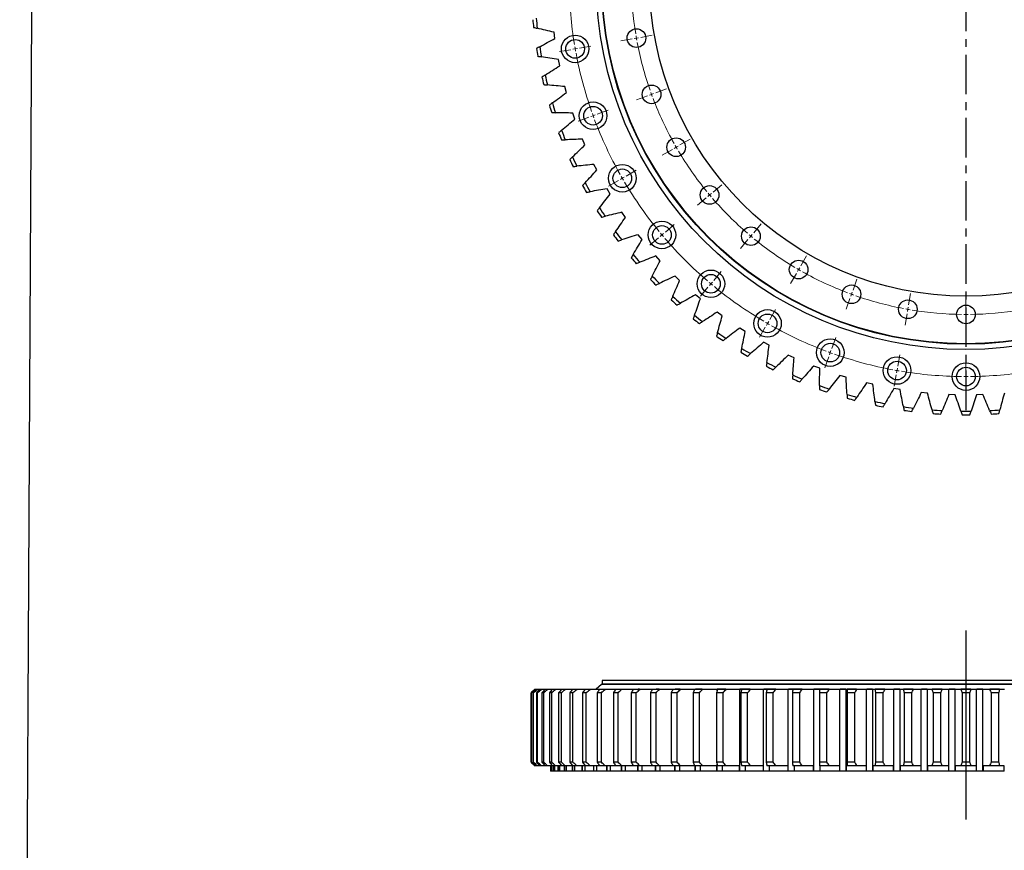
# Model space of a CAD drawing. Header units: millimetres. Extents: x 178 to 4561, y 6389 to 9867.
# Tile 3 of 11: x 178 to 1286, y 8002 to 8937. Entities that reach past the tile are written whole.
import ezdxf

# ---------------------------------------------------------------- set-up
doc = ezdxf.new("R2010")
doc.units = ezdxf.units.MM
doc.header["$LTSCALE"] = 20
doc.linetypes.add('CENTER', pattern=[10.16, 6.35, -1.27, 1.27, -1.27])

msp = doc.modelspace()

# ---------------------------------------------------------------- linework, layer by layer
at = {"linetype": 'CENTER', "ltscale": 0.35}
msp.add_line((1242.5, 9466.8), (1242.5, 8497.3), dxfattribs=at)
at = {"color": 7, "linetype": 'Continuous', "lineweight": 25}
for p, q in [((780, 8916.2), (779, 8923.3)), ((785.4, 8885.5), (784, 8892.5)), ((792.9, 8855.2), (791, 8862)), ((802.3, 8825.4), (800, 8832.2)), ((813.8, 8796.4), (811, 8802.9)), ((827.1, 8768.2), (823.9, 8774.5)), ((842.3, 8740.9), (838.7, 8747)), ((859.3, 8714.7), (855.3, 8720.6)), ((878, 8689.7), (873.6, 8695.3)), ((898.4, 8666), (893.6, 8671.3)), ((920.3, 8643.8), (915.1, 8648.7)), ((943.6, 8623), (938.1, 8627.6)), ((968.2, 8603.8), (962.5, 8608.1)), ((994.1, 8586.4), (988.1, 8590.2)), ((1021.1, 8570.7), (1014.8, 8574.1)), ((1049.1, 8556.8), (1042.6, 8559.8)), ((1077.9, 8544.8), (1071.2, 8547.4)), ((1107.5, 8534.8), (1100.7, 8536.9)), ((1137.6, 8526.8), (1130.7, 8528.4)), ((1168.3, 8520.8), (1161.3, 8522)), ((1199.2, 8516.9), (1192.2, 8517.6)), ((1230.4, 8515), (1223.3, 8515.3)), ((1261.6, 8515.3), (1254.5, 8515)), ((832.5, 8188.8), (826.5, 8183.4)), ((1652.5, 8188.8), (832.5, 8188.8)), ((833, 8193.3), (833, 8189.3)), ((1652, 8193.3), (833, 8193.3)), ((1652, 8189.3), (833, 8189.3)), ((840, 8189.3), (840, 8188.8)), ((753.4, 8179.3), (753.1, 8179.3)), ((753.1, 8179.3), (753.1, 8101.3)), ((753.4, 8101.3), (753.4, 8179.3)), ((755.9, 8179.3), (755, 8179.3)), ((755, 8179.3), (755, 8101.3)), ((755.9, 8101.3), (755.9, 8179.3)), ((757.5, 8183.3), (757.1, 8183.3)), ((758.6, 8183.3), (757.5, 8183.3)), ((760, 8183.3), (758.9, 8183.3)), ((760.5, 8179.3), (759.1, 8179.3)), ((759.1, 8179.3), (759.1, 8101.3)), ((762.6, 8183.3), (760, 8183.3)), ((760.5, 8101.3), (760.5, 8179.3)), ((764.7, 8183.3), (762.8, 8183.3)), ((768.7, 8183.3), (764.7, 8183.3)), ((767.3, 8179.3), (765.3, 8179.3)), ((765.3, 8179.3), (765.3, 8101.3)), ((767.3, 8101.3), (767.3, 8179.3)), ((771.6, 8183.3), (768.9, 8183.3)), ((776.9, 8183.3), (771.6, 8183.3)), ((776.3, 8179.3), (773.7, 8179.3)), ((773.7, 8179.3), (773.7, 8101.3)), ((776.3, 8101.3), (776.3, 8179.3)), ((780.5, 8183.3), (777.1, 8183.3)), ((787.1, 8183.3), (780.5, 8183.3)), ((787.3, 8179.3), (784.1, 8179.3)), ((784.1, 8179.3), (784.1, 8101.3)), ((787.3, 8101.3), (787.3, 8179.3)), ((791.5, 8183.3), (787.4, 8183.3)), ((799.5, 8183.3), (791.5, 8183.3)), ((796.6, 8179.3), (796.6, 8101.3)), ((800.3, 8179.3), (796.6, 8179.3)), ((804.5, 8183.3), (799.7, 8183.3)), ((800.3, 8101.3), (800.3, 8179.3)), ((815.3, 8179.3), (811.1, 8179.3)), ((811.1, 8179.3), (811.1, 8101.3)), ((819.5, 8183.3), (814, 8183.3)), ((815.3, 8101.3), (815.3, 8179.3)), ((827.5, 8179.3), (827.5, 8101.3)), ((832.3, 8179.3), (827.5, 8179.3)), ((836.4, 8183.3), (830.2, 8183.3)), ((832.3, 8101.3), (832.3, 8179.3)), ((833, 8183.4), (833, 8183.3)), ((845.8, 8179.3), (845.8, 8101.3)), ((851, 8179.3), (845.8, 8179.3)), ((855, 8183.3), (848.2, 8183.3)), ((851, 8101.3), (851, 8179.3)), ((865.8, 8179.3), (865.8, 8101.3)), ((871.5, 8179.3), (865.8, 8179.3)), ((875.5, 8183.3), (868, 8183.3)), ((871.5, 8101.3), (871.5, 8179.3)), ((875.2, 8183.4), (873.8, 8183.4)), ((887.6, 8179.3), (887.6, 8101.3)), ((893.7, 8179.3), (887.6, 8179.3)), ((897.5, 8183.3), (889.5, 8183.3)), ((897.3, 8183.4), (893.7, 8183.4)), ((893.7, 8101.3), (893.7, 8179.3)), ((917.4, 8179.3), (910.9, 8179.3)), ((910.9, 8179.3), (910.9, 8101.3)), ((921.1, 8183.3), (912.6, 8183.3)), ((920.8, 8183.4), (915.3, 8183.4)), ((917.4, 8101.3), (917.4, 8179.3)), ((935.7, 8179.3), (935.7, 8101.3)), ((942.6, 8179.3), (935.7, 8179.3)), ((946.1, 8183.3), (937.1, 8183.3)), ((945.8, 8183.4), (938.2, 8183.4)), ((942.6, 8101.3), (942.6, 8179.3)), ((961.8, 8179.3), (961.8, 8101.3)), ((969.1, 8179.3), (961.8, 8179.3)), ((962.5, 8181.7), (962.5, 8183.3)), ((963, 8183.3), (962.5, 8183.3)), ((972.2, 8183.4), (962.6, 8183.4)), ((972.5, 8183.3), (963, 8183.3)), ((969.1, 8101.3), (969.1, 8179.3)), ((988.1, 8091.3), (988.1, 8183.3)), ((990.1, 8183.3), (988.1, 8183.3)), ((999.8, 8183.4), (988.2, 8183.4)), ((996.8, 8179.3), (989.2, 8179.3)), ((989.2, 8179.3), (989.2, 8101.3)), ((1000, 8183.3), (990.1, 8183.3)), ((996.8, 8101.3), (996.8, 8179.3)), ((1014.8, 8091.3), (1014.8, 8183.3)), ((1018.4, 8183.3), (1014.8, 8183.3)), ((1028.4, 8183.4), (1015, 8183.4)), ((1025.6, 8179.3), (1017.8, 8179.3)), ((1017.8, 8179.3), (1017.8, 8101.3)), ((1028.7, 8183.3), (1018.4, 8183.3)), ((1025.6, 8101.3), (1025.6, 8179.3)), ((1042.6, 8091.3), (1042.6, 8183.3)), ((1047.6, 8183.3), (1042.6, 8183.3)), ((1058, 8183.4), (1042.7, 8183.4)), ((1047.3, 8179.3), (1047.3, 8101.3)), ((1055.4, 8179.3), (1047.3, 8179.3)), ((1058.2, 8183.3), (1047.6, 8183.3)), ((1055.4, 8101.3), (1055.4, 8179.3)), ((1071.2, 8091.3), (1071.2, 8183.3)), ((1077.8, 8183.3), (1071.2, 8183.3)), ((1088.4, 8183.4), (1071.4, 8183.4)), ((1077.7, 8179.3), (1077.7, 8101.3)), ((1086.1, 8179.3), (1077.7, 8179.3)), ((1088.7, 8183.3), (1077.8, 8183.3)), ((1086.1, 8101.3), (1086.1, 8179.3)), ((1100.7, 8091.3), (1100.7, 8183.3)), ((1107.5, 8183.3), (1100.7, 8183.3)), ((1107.2, 8183.4), (1100.8, 8183.4)), ((1107.5, 8091.3), (1107.5, 8183.3)), ((1119.8, 8183.3), (1108.7, 8183.3)), ((1119.5, 8183.4), (1108.8, 8183.4)), ((1108.9, 8179.3), (1108.9, 8101.3)), ((1117.4, 8179.3), (1108.9, 8179.3)), ((1117.4, 8101.3), (1117.4, 8179.3)), ((1130.7, 8091.3), (1130.7, 8183.3)), ((1137.6, 8183.3), (1130.7, 8183.3)), ((1137.4, 8183.4), (1130.9, 8183.4)), ((1137.6, 8091.3), (1137.6, 8183.3)), ((1151.4, 8183.3), (1140.1, 8183.3)), ((1151.2, 8183.4), (1140.3, 8183.4)), ((1149.3, 8179.3), (1140.7, 8179.3)), ((1140.7, 8179.3), (1140.7, 8101.3)), ((1149.3, 8101.3), (1149.3, 8179.3)), ((1161.3, 8091.3), (1161.3, 8183.3)), ((1168.3, 8183.3), (1161.3, 8183.3)), ((1168, 8183.4), (1161.4, 8183.4)), ((1168.3, 8091.3), (1168.3, 8183.3)), ((1183.5, 8183.3), (1172.1, 8183.3)), ((1183.2, 8183.4), (1172.2, 8183.4)), ((1172.9, 8179.3), (1172.9, 8101.3)), ((1181.6, 8179.3), (1172.9, 8179.3)), ((1181.6, 8101.3), (1181.6, 8179.3)), ((1192.2, 8091.3), (1192.2, 8183.3)), ((1199.2, 8183.3), (1192.2, 8183.3)), ((1199, 8183.4), (1192.4, 8183.4)), ((1199.2, 8091.3), (1199.2, 8183.3)), ((1215.8, 8183.3), (1204.3, 8183.3)), ((1215.6, 8183.4), (1204.5, 8183.4)), ((1205.4, 8179.3), (1205.4, 8101.3)), ((1214.2, 8179.3), (1205.4, 8179.3)), ((1214.2, 8101.3), (1214.2, 8179.3)), ((1223.3, 8091.3), (1223.3, 8183.3)), ((1230.4, 8183.3), (1223.3, 8183.3)), ((1230.2, 8183.4), (1223.5, 8183.4)), ((1230.4, 8091.3), (1230.4, 8183.3)), ((1248.2, 8183.3), (1236.7, 8183.3)), ((1248, 8183.4), (1236.9, 8183.4)), ((1238.1, 8179.3), (1238.1, 8101.3)), ((1246.9, 8179.3), (1238.1, 8179.3)), ((1246.9, 8101.3), (1246.9, 8179.3)), ((1254.5, 8091.3), (1254.5, 8183.3)), ((1261.6, 8183.3), (1254.5, 8183.3)), ((1261.4, 8183.4), (1254.7, 8183.4)), ((1261.6, 8091.3), (1261.6, 8183.3)), ((1280.6, 8183.3), (1269.1, 8183.3)), ((1280.4, 8183.4), (1269.4, 8183.4)), ((1270.8, 8179.3), (1270.8, 8101.3)), ((1279.5, 8179.3), (1270.8, 8179.3)), ((1279.5, 8101.3), (1279.5, 8179.3)), ((753.4, 8101.3), (753.1, 8101.3)), ((755.9, 8101.3), (755, 8101.3)), ((760.5, 8101.3), (759.1, 8101.3)), ((767.3, 8101.3), (765.3, 8101.3)), ((776.3, 8101.3), (773.7, 8101.3)), ((787.3, 8101.3), (784.1, 8101.3)), ((800.3, 8101.3), (796.6, 8101.3)), ((815.3, 8101.3), (811.1, 8101.3)), ((832.3, 8101.3), (827.5, 8101.3)), ((851, 8101.3), (845.8, 8101.3)), ((871.5, 8101.3), (865.8, 8101.3)), ((893.7, 8101.3), (887.6, 8101.3)), ((917.4, 8101.3), (910.9, 8101.3)), ((942.6, 8101.3), (935.7, 8101.3)), ((969.1, 8101.3), (961.8, 8101.3)), ((996.8, 8101.3), (989.2, 8101.3)), ((1025.6, 8101.3), (1017.8, 8101.3)), ((1055.4, 8101.3), (1047.3, 8101.3)), ((1086.1, 8101.3), (1077.7, 8101.3)), ((1117.4, 8101.3), (1108.9, 8101.3)), ((1149.3, 8101.3), (1140.7, 8101.3)), ((1181.6, 8101.3), (1172.9, 8101.3)), ((1214.2, 8101.3), (1205.4, 8101.3)), ((1246.9, 8101.3), (1238.1, 8101.3)), ((1279.5, 8101.3), (1270.8, 8101.3)), ((757.5, 8097.3), (757.1, 8097.3)), ((758.6, 8097.3), (757.5, 8097.3)), ((760, 8097.3), (758.9, 8097.3)), ((762.6, 8097.3), (760, 8097.3)), ((764.7, 8097.3), (762.8, 8097.3)), ((768.7, 8097.3), (764.7, 8097.3)), ((771.6, 8097.3), (768.9, 8097.3)), ((776.9, 8097.3), (771.6, 8097.3)), ((775, 8097.3), (775, 8091.3)), ((775.8, 8091.3), (775, 8091.3)), ((775.8, 8091.3), (775.8, 8097.3)), ((776.1, 8091.3), (775.8, 8091.3)), ((776.1, 8091.3), (776.1, 8097.3)), ((776.3, 8091.3), (776.1, 8091.3)), ((776.3, 8097.3), (776.3, 8091.3)), ((778.7, 8091.3), (776.3, 8091.3)), ((780.5, 8097.3), (777.1, 8097.3)), ((778.7, 8091.3), (778.7, 8097.3)), ((779, 8091.3), (778.7, 8091.3)), ((779, 8091.3), (779, 8097.3)), ((779.6, 8091.3), (779, 8091.3)), ((779.6, 8097.3), (779.6, 8091.3)), ((783.6, 8091.3), (779.6, 8091.3)), ((787.1, 8097.3), (780.5, 8097.3)), ((783.6, 8091.3), (783.6, 8097.3)), ((784, 8091.3), (783.6, 8091.3)), ((784, 8091.3), (784, 8097.3)), ((785.1, 8091.3), (784, 8091.3)), ((785.1, 8097.3), (785.1, 8091.3)), ((790.6, 8091.3), (785.1, 8091.3)), ((791.5, 8097.3), (787.4, 8097.3)), ((790.6, 8091.3), (790.6, 8097.3)), ((791, 8091.3), (790.6, 8091.3)), ((791, 8091.3), (791, 8097.3)), ((792.6, 8091.3), (791, 8091.3)), ((799.5, 8097.3), (791.5, 8097.3)), ((792.6, 8097.3), (792.6, 8091.3)), ((799.6, 8091.3), (792.6, 8091.3)), ((799.6, 8091.3), (799.6, 8097.3)), ((800, 8091.3), (799.6, 8091.3)), ((804.5, 8097.3), (799.7, 8097.3)), ((800, 8091.3), (800, 8097.3)), ((802.1, 8091.3), (800, 8091.3)), ((802.1, 8097.3), (802.1, 8091.3)), ((810.6, 8091.3), (802.1, 8091.3)), ((810.6, 8091.3), (810.6, 8097.3)), ((811, 8091.3), (810.6, 8091.3)), ((811, 8091.3), (811, 8097.3)), ((813.5, 8091.3), (811, 8091.3)), ((813.5, 8097.3), (813.5, 8091.3)), ((823.6, 8091.3), (813.5, 8091.3)), ((819.5, 8097.3), (814, 8097.3)), ((823.6, 8091.3), (823.6, 8097.3)), ((823.9, 8091.3), (823.6, 8091.3)), ((823.9, 8091.3), (823.9, 8097.3)), ((826.9, 8091.3), (823.9, 8091.3)), ((826.9, 8097.3), (826.9, 8091.3)), ((838.4, 8091.3), (826.9, 8091.3)), ((836.4, 8097.3), (830.2, 8097.3)), ((838.4, 8091.3), (838.4, 8097.3)), ((838.7, 8091.3), (838.4, 8091.3)), ((838.7, 8091.3), (838.7, 8097.3)), ((842.1, 8091.3), (838.7, 8091.3)), ((842.1, 8097.3), (842.1, 8091.3)), ((855, 8091.3), (842.1, 8091.3)), ((855, 8097.3), (848.2, 8097.3)), ((855, 8091.3), (855, 8097.3)), ((855.3, 8091.3), (855, 8091.3)), ((855.3, 8091.3), (855.3, 8097.3)), ((859.1, 8091.3), (855.3, 8091.3)), ((859.1, 8097.3), (859.1, 8091.3)), ((873.3, 8091.3), (859.1, 8091.3)), ((875.5, 8097.3), (868, 8097.3)), ((873.3, 8091.3), (873.3, 8097.3)), ((873.6, 8091.3), (873.3, 8091.3)), ((873.6, 8091.3), (873.6, 8097.3)), ((877.9, 8091.3), (873.6, 8091.3)), ((877.9, 8097.3), (877.9, 8091.3)), ((893.3, 8091.3), (877.9, 8091.3)), ((897.5, 8097.3), (889.5, 8097.3)), ((893.3, 8091.3), (893.3, 8097.3)), ((893.6, 8091.3), (893.3, 8091.3)), ((893.6, 8091.3), (893.6, 8097.3)), ((898.2, 8091.3), (893.6, 8091.3)), ((898.2, 8097.3), (898.2, 8091.3)), ((914.8, 8091.3), (898.2, 8091.3)), ((921.1, 8097.3), (912.6, 8097.3)), ((914.8, 8091.3), (914.8, 8097.3)), ((915.1, 8091.3), (914.8, 8091.3)), ((915.1, 8091.3), (915.1, 8097.3)), ((920.1, 8091.3), (915.1, 8091.3)), ((920.1, 8097.3), (920.1, 8091.3)), ((937.8, 8091.3), (920.1, 8091.3)), ((946.1, 8097.3), (937.1, 8097.3)), ((937.8, 8091.3), (937.8, 8097.3)), ((938.1, 8091.3), (937.8, 8091.3)), ((938.1, 8091.3), (938.1, 8097.3)), ((943.5, 8091.3), (938.1, 8091.3)), ((943.5, 8097.3), (943.5, 8091.3)), ((962.2, 8091.3), (943.5, 8091.3)), ((962.2, 8091.3), (962.2, 8097.3)), ((962.5, 8091.3), (962.2, 8091.3)), ((962.5, 8091.3), (962.5, 8099)), ((968.1, 8091.3), (962.5, 8091.3)), ((972.5, 8097.3), (963, 8097.3)), ((968.1, 8097.3), (968.1, 8091.3)), ((987.8, 8091.3), (968.1, 8091.3)), ((987.8, 8091.3), (987.8, 8097.3)), ((988.1, 8091.3), (987.8, 8091.3)), ((994, 8091.3), (988.1, 8091.3)), ((1000, 8097.3), (990.1, 8097.3)), ((994, 8097.3), (994, 8091.3)), ((1014.6, 8091.3), (994, 8091.3)), ((1014.6, 8091.3), (1014.6, 8097.3)), ((1014.8, 8091.3), (1014.6, 8091.3)), ((1021, 8091.3), (1014.8, 8091.3)), ((1028.7, 8097.3), (1018.4, 8097.3)), ((1021, 8097.3), (1021, 8091.3)), ((1042.3, 8091.3), (1021, 8091.3)), ((1042.3, 8091.3), (1042.3, 8097.3)), ((1042.6, 8091.3), (1042.3, 8091.3)), ((1049, 8091.3), (1042.6, 8091.3)), ((1058.2, 8097.3), (1047.6, 8097.3)), ((1049, 8097.3), (1049, 8091.3)), ((1071, 8091.3), (1049, 8091.3)), ((1071, 8091.3), (1071, 8097.3)), ((1071.2, 8091.3), (1071, 8091.3)), ((1077.9, 8091.3), (1071.2, 8091.3)), ((1088.7, 8097.3), (1077.8, 8097.3)), ((1077.9, 8097.3), (1077.9, 8091.3)), ((1100.4, 8091.3), (1077.9, 8091.3)), ((1100.4, 8091.3), (1100.4, 8097.3)), ((1100.7, 8091.3), (1100.4, 8091.3)), ((1107.5, 8091.3), (1100.7, 8091.3)), ((1107.5, 8097.3), (1107.5, 8091.3)), ((1130.5, 8091.3), (1107.5, 8091.3)), ((1119.8, 8097.3), (1108.7, 8097.3)), ((1130.5, 8091.3), (1130.5, 8097.3)), ((1130.7, 8091.3), (1130.5, 8091.3)), ((1137.6, 8091.3), (1130.7, 8091.3)), ((1137.7, 8097.3), (1137.7, 8091.3)), ((1161.1, 8091.3), (1137.7, 8091.3)), ((1151.4, 8097.3), (1140.1, 8097.3)), ((1161.1, 8091.3), (1161.1, 8097.3)), ((1161.3, 8091.3), (1161.1, 8091.3)), ((1168.3, 8091.3), (1161.3, 8091.3)), ((1168.3, 8097.3), (1168.3, 8091.3)), ((1192, 8091.3), (1168.3, 8091.3)), ((1183.5, 8097.3), (1172.1, 8097.3)), ((1192, 8091.3), (1192, 8097.3)), ((1192.2, 8091.3), (1192, 8091.3)), ((1199.2, 8091.3), (1192.2, 8091.3)), ((1199.3, 8097.3), (1199.3, 8091.3)), ((1223.2, 8091.3), (1199.3, 8091.3)), ((1215.8, 8097.3), (1204.3, 8097.3)), ((1223.2, 8091.3), (1223.2, 8097.3)), ((1223.3, 8091.3), (1223.2, 8091.3)), ((1230.4, 8091.3), (1223.3, 8091.3)), ((1230.5, 8097.3), (1230.5, 8091.3)), ((1254.4, 8091.3), (1230.5, 8091.3)), ((1248.2, 8097.3), (1236.7, 8097.3)), ((1254.4, 8091.3), (1254.4, 8097.3)), ((1261.6, 8091.3), (1254.5, 8091.3)), ((1261.8, 8091.3), (1261.6, 8091.3)), ((1261.8, 8097.3), (1261.8, 8091.3)), ((1285.6, 8091.3), (1261.8, 8091.3)), ((1280.6, 8097.3), (1269.1, 8097.3)), ((1285.6, 8091.3), (1285.6, 8097.3))]:
    msp.add_line(p, q, dxfattribs=at)
at = {"color": 0, "linetype": 'Continuous', "lineweight": 18}
for p, q in [((876.6, 8917.5), (889.4, 8919.8)), ((866.8, 8915.8), (854, 8913.5)), ((871.7, 8916.7), (869.2, 8916.2)), ((871.7, 8916.7), (874.1, 8917.1)), ((797.8, 8903.6), (785, 8901.4)), ((802.7, 8904.5), (800.3, 8904.1)), ((802.7, 8904.5), (805.2, 8904.9)), ((807.7, 8905.4), (820.5, 8907.6)), ((888.7, 8853.3), (886.3, 8852.4)), ((888.7, 8853.3), (891, 8854.1)), ((893.4, 8855), (905.6, 8859.4)), ((884, 8851.6), (871.8, 8847.1)), ((827.6, 8831), (839.8, 8835.5)), ((818.2, 8827.6), (806, 8823.2)), ((822.9, 8829.3), (820.5, 8828.5)), ((822.9, 8829.3), (825.2, 8830.2)), ((920.7, 8796.3), (932, 8802.8)), ((912.1, 8791.3), (900.8, 8784.8)), ((916.4, 8793.8), (914.2, 8792.5)), ((916.4, 8793.8), (918.6, 8795)), ((860.1, 8761.3), (871.4, 8767.8)), ((851.5, 8756.3), (840.2, 8749.8)), ((855.8, 8758.8), (853.6, 8757.5)), ((855.8, 8758.8), (857.9, 8760)), ((957.9, 8743.2), (967.8, 8751.6)), ((950.2, 8736.8), (940.3, 8728.5)), ((954, 8740), (952.1, 8738.4)), ((954, 8740), (956, 8741.6)), ((904.3, 8698.2), (914.2, 8706.6)), ((1003.7, 8697.5), (1012, 8707.4)), ((896.6, 8691.8), (886.6, 8683.5)), ((900.4, 8695), (898.5, 8693.4)), ((900.4, 8695), (902.3, 8696.6)), ((997.2, 8689.8), (988.9, 8679.8)), ((1000.5, 8693.6), (998.8, 8691.7)), ((1000.5, 8693.6), (1002.1, 8695.5)), ((1056.7, 8660.3), (1063.2, 8671.6)), ((958.7, 8643.8), (967, 8653.8)), ((1054.2, 8656), (1053, 8653.8)), ((1054.2, 8656), (1055.5, 8658.1)), ((1051.7, 8651.6), (1045.2, 8640.4)), ((1115.4, 8632.9), (1119.8, 8645.2)), ((952.2, 8636.2), (943.9, 8626.2)), ((955.5, 8640), (953.9, 8638.1)), ((955.5, 8640), (957.1, 8641.9)), ((1112, 8623.5), (1107.5, 8611.3)), ((1113.7, 8628.2), (1112.8, 8625.9)), ((1113.7, 8628.2), (1114.5, 8630.6)), ((1178, 8616.2), (1180.2, 8629)), ((1242.5, 8610.5), (1242.5, 8623.5)), ((1021.7, 8599.7), (1028.2, 8610.9)), ((1177.1, 8611.3), (1176.7, 8608.8)), ((1177.1, 8611.3), (1177.5, 8613.7)), ((1176.2, 8606.3), (1174, 8593.5)), ((1242.5, 8605.5), (1242.5, 8608)), ((1242.5, 8605.5), (1242.5, 8603)), ((1242.5, 8600.5), (1242.5, 8587.5)), ((1016.7, 8591), (1010.2, 8579.8)), ((1019.2, 8595.4), (1018, 8593.2)), ((1019.2, 8595.4), (1020.5, 8597.5)), ((1091.5, 8567.2), (1095.9, 8579.4)), ((1089.8, 8562.5), (1090.6, 8564.8)), ((1088, 8557.8), (1083.6, 8545.5)), ((1089.8, 8562.5), (1088.9, 8560.1)), ((1165.8, 8547.2), (1168.1, 8560)), ((1242.5, 8540.5), (1242.5, 8553.5)), ((1164.9, 8542.3), (1164.5, 8539.9)), ((1164.9, 8542.3), (1165.4, 8544.8)), ((1164.1, 8537.4), (1161.8, 8524.6)), ((1242.5, 8535.5), (1242.5, 8538)), ((1242.5, 8535.5), (1242.5, 8533)), ((1242.5, 8530.5), (1242.5, 8517.5))]:
    msp.add_line(p, q, dxfattribs=at)
at = {"lineweight": 25}
msp.add_line((1242.5, 8249.4), (1242.5, 8036.8), dxfattribs=at)
msp.add_lwpolyline([(196.3, 9867.2), (4560.7, 9861.9), (4542.1, 6388.6), (177.7, 6393.8)], close=True)
at = {"color": 7, "linetype": 'Continuous', "lineweight": 25}
for centre, radius in [((1242.5, 8982), 416), ((1242.5, 8982), 410), ((1242.5, 8982), 409.5), ((1242.5, 8982), 356), ((802.7, 8904.5), 15.5), ((871.7, 8916.7), 10.5), ((802.7, 8904.5), 10.5), ((888.7, 8853.3), 10.5), ((822.9, 8829.3), 15.5), ((822.9, 8829.3), 10.5), ((916.4, 8793.8), 10.5), ((855.8, 8758.8), 15.5), ((855.8, 8758.8), 10.5), ((954, 8740), 10.5), ((900.4, 8695), 15.5), ((900.4, 8695), 10.5), ((1000.5, 8693.6), 10.5), ((1054.2, 8656), 10.5), ((955.5, 8640), 15.5), ((955.5, 8640), 10.5), ((1113.7, 8628.2), 10.5), ((1177.1, 8611.3), 10.5), ((1019.2, 8595.4), 15.5), ((1242.5, 8605.5), 10.5), ((1019.2, 8595.4), 10.5), ((1089.8, 8562.5), 15.5), ((1089.8, 8562.5), 10.5), ((1164.9, 8542.3), 15.5), ((1164.9, 8542.3), 10.5), ((1242.5, 8535.5), 15.5), ((1242.5, 8535.5), 10.5)]:
    msp.add_circle(centre, radius, dxfattribs=at)
at = {"color": 0, "linetype": 'Continuous', "lineweight": 18}
for radius, start, end in [(446.5, 180.6416, 189.3584), (376.5, 180.7609, 189.2391), (376.5, 189.6195, 190), (376.5, 190, 190.3805), (376.5, 190.7609, 199.2391), (446.5, 189.6792, 190), (446.5, 190, 190.3208), (446.5, 190.6416, 199.3584), (376.5, 199.6195, 200), (376.5, 200, 200.3805), (376.5, 200.7609, 209.2391), (446.5, 199.6792, 200), (446.5, 200, 200.3208), (446.5, 200.6416, 209.3584), (376.5, 209.6195, 210), (376.5, 210, 210.3805), (376.5, 210.7609, 219.2391), (446.5, 209.6792, 210), (446.5, 210, 210.3208), (446.5, 210.6416, 219.3584), (376.5, 219.6195, 220), (376.5, 220, 220.3805), (376.5, 220.7609, 229.2391), (446.5, 219.6792, 220), (446.5, 220, 220.3208), (446.5, 220.6416, 229.3584), (376.5, 229.6195, 230), (376.5, 230, 230.3805), (376.5, 230.7609, 239.2391), (376.5, 239.6195, 240), (376.5, 240, 240.3805), (376.5, 240.7609, 249.2391), (446.5, 229.6792, 230), (446.5, 230, 230.3208), (446.5, 230.6416, 239.3584), (376.5, 249.6195, 250), (376.5, 250, 250.3805), (376.5, 250.7609, 259.2391), (376.5, 259.6195, 260), (376.5, 260, 260.3805), (376.5, 260.7609, 269.2391), (376.5, 270.7609, 279.2391), (376.5, 269.6195, 270), (376.5, 270, 270.3805), (446.5, 239.6792, 240), (446.5, 240, 240.3208), (446.5, 240.6416, 249.3584), (446.5, 249.6792, 250), (446.5, 250, 250.3208), (446.5, 250.6416, 259.3584), (446.5, 259.6792, 260), (446.5, 260, 260.3208), (446.5, 260.6416, 269.3584), (446.5, 269.6792, 270), (446.5, 270, 270.3208), (446.5, 270.6416, 279.3584)]:
    msp.add_arc((1242.5, 8982), radius, start, end, dxfattribs=at)
at = {"color": 7, "linetype": 'Continuous', "lineweight": 25}
for radius, start, end in [(489.5, 185.2299, 186.2594), (485.5, 185.0653, 186.4241), (489.5, 189.0597, 190.0892), (485.5, 188.8951, 190.2538), (485.5, 192.7249, 194.0836), (489.5, 192.8895, 193.919), (485.5, 196.5547, 197.9134), (489.5, 196.7193, 197.7488), (489.5, 200.5491, 201.5786), (485.5, 200.3845, 201.7432), (489.5, 204.3789, 205.4084), (485.5, 204.2142, 205.573), (485.5, 208.044, 209.4028), (489.5, 208.2087, 209.2381), (489.5, 212.0385, 213.0679), (485.5, 211.8738, 213.2326), (485.5, 215.7036, 217.0624), (489.5, 215.8682, 216.8977), (489.5, 219.698, 220.7275), (485.5, 219.5334, 220.8921), (489.5, 223.5278, 224.5573), (485.5, 223.3632, 224.7219), (489.5, 227.3576, 228.3871), (485.5, 227.193, 228.5517), (489.5, 231.1874, 232.2169), (485.5, 231.0227, 232.3815), (489.5, 235.0172, 236.0467), (485.5, 234.8525, 236.2113), (485.5, 238.6823, 240.0411), (489.5, 238.847, 239.8764), (489.5, 242.6768, 243.7062), (485.5, 242.5121, 243.8709), (489.5, 246.5065, 247.536), (485.5, 246.3419, 247.7007), (489.5, 250.3363, 251.3658), (485.5, 250.1717, 251.5304), (485.5, 254.0015, 255.3602), (489.5, 254.1661, 255.1956), (485.5, 257.8313, 259.19), (489.5, 257.9959, 259.0254), (485.5, 261.661, 263.0198), (485.5, 265.4908, 266.8496), (485.5, 273.1504, 274.5092), (489.5, 261.8257, 262.8552), (489.5, 265.6555, 266.6849), (485.5, 269.3206, 270.6794), (489.5, 269.4853, 270.5147), (489.5, 273.3151, 274.3445)]:
    msp.add_arc((1242.5, 8982), radius, start, end, dxfattribs=at)
for points in [[(755.9, 8928.7), (757.3, 8928.4), (758.6, 8928), (760, 8927.7)], [(779, 8923.3), (772.7, 8924.8), (766.3, 8926.3), (760, 8927.7)], [(762.8, 8907), (768.5, 8910), (774.2, 8913.1), (780, 8916.2)], [(762.8, 8907), (761.6, 8906.3), (760.3, 8905.6), (759.1, 8905)], [(760.5, 8896.3), (761.9, 8896.1), (763.3, 8895.8), (764.7, 8895.6)], [(784, 8892.5), (777.6, 8893.5), (771.1, 8894.6), (764.7, 8895.6)], [(768.9, 8875.1), (767.7, 8874.3), (766.5, 8873.6), (765.3, 8872.8)], [(768.9, 8875.1), (774.4, 8878.6), (779.9, 8882), (785.4, 8885.5)], [(767.3, 8864.3), (768.7, 8864.2), (770.2, 8864), (771.6, 8863.9)], [(791, 8862), (784.5, 8862.7), (778, 8863.3), (771.6, 8863.9)], [(777.1, 8843.7), (782.4, 8847.5), (787.6, 8851.3), (792.9, 8855.2)], [(777.1, 8843.7), (775.9, 8842.9), (774.8, 8842), (773.7, 8841.2)], [(776.3, 8832.8), (777.7, 8832.8), (779.1, 8832.7), (780.5, 8832.7)], [(800, 8832.2), (793.5, 8832.4), (787, 8832.5), (780.5, 8832.7)], [(787.4, 8812.9), (792.4, 8817.1), (797.4, 8821.3), (802.3, 8825.4)], [(787.4, 8812.9), (786.3, 8812), (785.2, 8811.1), (784.1, 8810.2)], [(787.3, 8802), (788.7, 8802.1), (790.1, 8802.1), (791.5, 8802.2)], [(811, 8802.9), (804.5, 8802.7), (798, 8802.4), (791.5, 8802.2)], [(799.7, 8782.9), (804.4, 8787.4), (809.1, 8791.9), (813.8, 8796.4)], [(799.7, 8782.9), (798.7, 8781.9), (797.6, 8781), (796.6, 8780)], [(800.3, 8772), (801.7, 8772.2), (803.1, 8772.3), (804.5, 8772.5)], [(823.9, 8774.5), (817.5, 8773.8), (811, 8773.2), (804.5, 8772.5)], [(814, 8753.8), (818.4, 8758.6), (822.8, 8763.4), (827.1, 8768.2)], [(814, 8753.8), (813, 8752.7), (812.1, 8751.7), (811.1, 8750.7)], [(815.3, 8742.9), (816.7, 8743.2), (818.1, 8743.4), (819.5, 8743.7)], [(838.7, 8747), (832.3, 8745.9), (825.9, 8744.8), (819.5, 8743.7)], [(830.2, 8725.7), (834.2, 8730.7), (838.3, 8735.8), (842.3, 8740.9)], [(830.2, 8725.7), (829.3, 8724.6), (828.4, 8723.5), (827.5, 8722.4)], [(855.3, 8720.6), (849, 8719.1), (842.7, 8717.5), (836.4, 8716)], [(832.3, 8714.9), (833.6, 8715.3), (835, 8715.6), (836.4, 8716)], [(848.2, 8698.7), (851.9, 8704), (855.6, 8709.4), (859.3, 8714.7)], [(848.2, 8698.7), (847.4, 8697.5), (846.6, 8696.4), (845.8, 8695.2)], [(851, 8688.1), (852.4, 8688.6), (853.7, 8689), (855, 8689.4)], [(873.6, 8695.3), (867.4, 8693.4), (861.2, 8691.4), (855, 8689.4)], [(868, 8673), (871.4, 8678.6), (874.7, 8684.1), (878, 8689.7)], [(868, 8673), (867.3, 8671.8), (866.6, 8670.6), (865.8, 8669.4)], [(871.5, 8662.7), (872.8, 8663.2), (874.1, 8663.7), (875.5, 8664.2)], [(893.6, 8671.3), (887.6, 8669), (881.5, 8666.6), (875.5, 8664.2)], [(889.5, 8648.7), (892.5, 8654.5), (895.4, 8660.2), (898.4, 8666)], [(889.5, 8648.7), (888.9, 8647.4), (888.2, 8646.2), (887.6, 8644.9)], [(915.1, 8648.7), (909.3, 8646), (903.4, 8643.2), (897.5, 8640.4)], [(912.6, 8625.9), (915.1, 8631.8), (917.7, 8637.8), (920.3, 8643.8)], [(893.7, 8638.6), (894.9, 8639.2), (896.2, 8639.8), (897.5, 8640.4)], [(912.6, 8625.9), (912, 8624.6), (911.4, 8623.3), (910.9, 8622)], [(938.1, 8627.6), (932.5, 8624.4), (926.8, 8621.3), (921.1, 8618.1)], [(937.1, 8604.6), (939.3, 8610.7), (941.4, 8616.9), (943.6, 8623)], [(917.4, 8616.1), (918.6, 8616.8), (919.9, 8617.4), (921.1, 8618.1)], [(937.1, 8604.6), (936.6, 8603.3), (936.1, 8601.9), (935.7, 8600.6)], [(962.5, 8608.1), (957, 8604.5), (951.6, 8601), (946.1, 8597.5)], [(963, 8585.1), (964.7, 8591.3), (966.5, 8597.6), (968.2, 8603.8)], [(942.6, 8595.2), (943.7, 8595.9), (944.9, 8596.7), (946.1, 8597.5)], [(988.1, 8590.2), (982.9, 8586.3), (977.7, 8582.4), (972.5, 8578.5)], [(963, 8585.1), (962.6, 8583.7), (962.2, 8582.3), (961.8, 8581)], [(969.1, 8576), (970.2, 8576.8), (971.3, 8577.7), (972.5, 8578.5)], [(990.1, 8567.3), (991.5, 8573.6), (992.8, 8580), (994.1, 8586.4)], [(990.1, 8567.3), (989.8, 8565.9), (989.5, 8564.5), (989.2, 8563.1)], [(1014.8, 8574.1), (1009.9, 8569.9), (1004.9, 8565.6), (1000, 8561.4)], [(1018.4, 8551.3), (1019.3, 8557.8), (1020.2, 8564.2), (1021.1, 8570.7)], [(996.8, 8558.6), (997.9, 8559.6), (998.9, 8560.5), (1000, 8561.4)], [(1042.6, 8559.8), (1037.9, 8555.3), (1033.3, 8550.7), (1028.7, 8546.2)], [(1047.6, 8537.3), (1048.1, 8543.8), (1048.6, 8550.3), (1049.1, 8556.8)], [(1018.4, 8551.3), (1018.2, 8549.9), (1018, 8548.5), (1017.8, 8547.1)], [(1025.6, 8543.2), (1026.6, 8544.2), (1027.6, 8545.2), (1028.7, 8546.2)], [(1071.2, 8547.4), (1066.9, 8542.5), (1062.6, 8537.7), (1058.2, 8532.8)], [(1077.8, 8525.3), (1077.8, 8531.8), (1077.9, 8538.3), (1077.9, 8544.8)], [(1047.6, 8537.3), (1047.5, 8535.9), (1047.4, 8534.5), (1047.3, 8533.1)], [(1055.4, 8529.7), (1056.4, 8530.7), (1057.3, 8531.8), (1058.2, 8532.8)], [(1100.7, 8536.9), (1096.7, 8531.8), (1092.6, 8526.7), (1088.7, 8521.5)], [(1108.7, 8515.3), (1108.3, 8521.8), (1107.9, 8528.3), (1107.5, 8534.8)], [(1077.8, 8525.3), (1077.8, 8523.9), (1077.8, 8522.5), (1077.7, 8521.1)], [(1086.1, 8518.2), (1086.9, 8519.3), (1087.8, 8520.4), (1088.7, 8521.5)], [(1130.7, 8528.4), (1127, 8523.1), (1123.4, 8517.7), (1119.8, 8512.3)], [(1140.1, 8507.4), (1139.3, 8513.9), (1138.5, 8520.3), (1137.6, 8526.8)], [(1161.3, 8522), (1158, 8516.4), (1154.7, 8510.8), (1151.4, 8505.2)], [(1172.1, 8501.7), (1170.8, 8508.1), (1169.5, 8514.4), (1168.3, 8520.8)], [(1108.7, 8515.3), (1108.7, 8513.9), (1108.8, 8512.5), (1108.9, 8511.1)], [(1117.4, 8508.8), (1118.2, 8510), (1119, 8511.1), (1119.8, 8512.3)], [(1192.2, 8517.6), (1189.3, 8511.8), (1186.4, 8506), (1183.5, 8500.1)], [(1204.3, 8498), (1202.6, 8504.3), (1200.9, 8510.6), (1199.2, 8516.9)], [(1223.3, 8515.3), (1220.8, 8509.3), (1218.3, 8503.3), (1215.8, 8497.3)], [(1236.7, 8496.6), (1234.6, 8502.7), (1232.5, 8508.9), (1230.4, 8515)], [(1254.5, 8515), (1252.4, 8508.9), (1250.3, 8502.7), (1248.2, 8496.6)], [(1269.1, 8497.3), (1266.7, 8503.3), (1264.1, 8509.3), (1261.6, 8515.3)], [(1285.7, 8516.9), (1284, 8510.6), (1282.3, 8504.3), (1280.6, 8498)], [(1140.1, 8507.4), (1140.3, 8506), (1140.5, 8504.6), (1140.7, 8503.2)], [(1149.3, 8501.5), (1150, 8502.7), (1150.7, 8503.9), (1151.4, 8505.2)], [(1172.1, 8501.7), (1172.3, 8500.3), (1172.6, 8498.9), (1172.9, 8497.5)], [(1181.6, 8496.3), (1182.2, 8497.6), (1182.8, 8498.9), (1183.5, 8500.1)], [(1204.3, 8498), (1204.7, 8496.7), (1205, 8495.3), (1205.4, 8493.9)], [(1279.5, 8493.9), (1279.9, 8495.3), (1280.3, 8496.7), (1280.6, 8498)], [(1214.2, 8493.4), (1214.7, 8494.7), (1215.2, 8496), (1215.8, 8497.3)], [(1236.7, 8496.6), (1237.2, 8495.2), (1237.6, 8493.9), (1238.1, 8492.6)], [(1246.9, 8492.6), (1247.3, 8493.9), (1247.8, 8495.2), (1248.2, 8496.6)], [(1269.1, 8497.3), (1269.7, 8496), (1270.2, 8494.7), (1270.8, 8493.4)], [(757.1, 8183.3), (755.8, 8182), (754.4, 8180.7), (753.1, 8179.3)], [(753.4, 8179.3), (754.8, 8180.7), (756.1, 8182), (757.5, 8183.3)], [(758.9, 8183.3), (757.6, 8182), (756.3, 8180.7), (755, 8179.3)], [(755.9, 8179.3), (757.3, 8180.7), (758.6, 8182), (760, 8183.3)], [(762.8, 8183.3), (761.6, 8182), (760.3, 8180.7), (759.1, 8179.3)], [(760.5, 8179.3), (761.9, 8180.7), (763.3, 8182), (764.7, 8183.3)], [(768.9, 8183.3), (767.7, 8182), (766.5, 8180.7), (765.3, 8179.3)], [(767.3, 8179.3), (768.7, 8180.7), (770.2, 8182), (771.6, 8183.3)], [(777.1, 8183.3), (775.9, 8182), (774.8, 8180.7), (773.7, 8179.3)], [(776.3, 8179.3), (777.7, 8180.7), (779.1, 8182), (780.5, 8183.3)], [(787.4, 8183.3), (786.3, 8182), (785.2, 8180.7), (784.1, 8179.3)], [(787.3, 8179.3), (788.7, 8180.7), (790.1, 8182), (791.5, 8183.3)], [(799.7, 8183.3), (798.7, 8182), (797.6, 8180.7), (796.6, 8179.3)], [(800.3, 8179.3), (801.7, 8180.7), (803.1, 8182), (804.5, 8183.3)], [(814, 8183.3), (813, 8182), (812.1, 8180.7), (811.1, 8179.3)], [(815.3, 8179.3), (816.7, 8180.7), (818.1, 8182), (819.5, 8183.3)], [(830.2, 8183.3), (829.3, 8182), (828.4, 8180.7), (827.5, 8179.3)], [(832.3, 8179.3), (833.6, 8180.7), (835, 8182), (836.4, 8183.3)], [(848.2, 8183.3), (847.4, 8182), (846.6, 8180.7), (845.8, 8179.3)], [(851, 8179.3), (852.4, 8180.7), (853.7, 8182), (855, 8183.3)], [(868, 8183.3), (867.3, 8182), (866.6, 8180.7), (865.8, 8179.3)], [(871.5, 8179.3), (872.8, 8180.7), (874.1, 8182), (875.5, 8183.3)], [(889.5, 8183.3), (888.9, 8182), (888.2, 8180.7), (887.6, 8179.3)], [(893.7, 8179.3), (894.9, 8180.7), (896.2, 8182), (897.5, 8183.3)], [(912.6, 8183.3), (912, 8182), (911.4, 8180.7), (910.9, 8179.3)], [(917.4, 8179.3), (918.6, 8180.7), (919.9, 8182), (921.1, 8183.3)], [(937.1, 8183.3), (936.6, 8182), (936.1, 8180.7), (935.7, 8179.3)], [(942.6, 8179.3), (943.7, 8180.7), (944.9, 8182), (946.1, 8183.3)], [(962.5, 8183.3), (957, 8183.3), (951.6, 8183.3), (946.1, 8183.3)], [(963, 8183.3), (962.6, 8182), (962.2, 8180.7), (961.8, 8179.3)], [(969.1, 8179.3), (970.2, 8180.7), (971.3, 8182), (972.5, 8183.3)], [(988.1, 8183.3), (982.9, 8183.3), (977.7, 8183.3), (972.5, 8183.3)], [(990.1, 8183.3), (989.8, 8182), (989.5, 8180.7), (989.2, 8179.3)], [(996.8, 8179.3), (997.9, 8180.7), (998.9, 8182), (1000, 8183.3)], [(1014.8, 8183.3), (1009.9, 8183.3), (1004.9, 8183.3), (1000, 8183.3)], [(1018.4, 8183.3), (1018.2, 8182), (1018, 8180.7), (1017.8, 8179.3)], [(1025.6, 8179.3), (1026.6, 8180.7), (1027.6, 8182), (1028.7, 8183.3)], [(1042.6, 8183.3), (1037.9, 8183.3), (1033.3, 8183.3), (1028.7, 8183.3)], [(1047.6, 8183.3), (1047.5, 8182), (1047.4, 8180.7), (1047.3, 8179.3)], [(1055.4, 8179.3), (1056.4, 8180.7), (1057.3, 8182), (1058.2, 8183.3)], [(1071.2, 8183.3), (1066.9, 8183.3), (1062.6, 8183.3), (1058.2, 8183.3)], [(1077.8, 8183.3), (1077.8, 8182), (1077.8, 8180.7), (1077.7, 8179.3)], [(1086.1, 8179.3), (1086.9, 8180.7), (1087.8, 8182), (1088.7, 8183.3)], [(1100.7, 8183.3), (1096.7, 8183.3), (1092.6, 8183.3), (1088.7, 8183.3)], [(1108.7, 8183.3), (1108.3, 8183.3), (1107.9, 8183.3), (1107.5, 8183.3)], [(1108.7, 8183.3), (1108.7, 8182), (1108.8, 8180.7), (1108.9, 8179.3)], [(1117.4, 8179.3), (1118.2, 8180.7), (1119, 8182), (1119.8, 8183.3)], [(1130.7, 8183.3), (1127, 8183.3), (1123.4, 8183.3), (1119.8, 8183.3)], [(1140.1, 8183.3), (1139.3, 8183.3), (1138.5, 8183.3), (1137.6, 8183.3)], [(1140.1, 8183.3), (1140.3, 8182), (1140.5, 8180.7), (1140.7, 8179.3)], [(1149.3, 8179.3), (1150, 8180.7), (1150.7, 8182), (1151.4, 8183.3)], [(1161.3, 8183.3), (1158, 8183.3), (1154.7, 8183.3), (1151.4, 8183.3)], [(1172.1, 8183.3), (1170.8, 8183.3), (1169.5, 8183.3), (1168.3, 8183.3)], [(1172.1, 8183.3), (1172.3, 8182), (1172.6, 8180.7), (1172.9, 8179.3)], [(1181.6, 8179.3), (1182.2, 8180.7), (1182.8, 8182), (1183.5, 8183.3)], [(1192.2, 8183.3), (1189.3, 8183.3), (1186.4, 8183.3), (1183.5, 8183.3)], [(1204.3, 8183.3), (1202.6, 8183.3), (1200.9, 8183.3), (1199.2, 8183.3)], [(1204.3, 8183.3), (1204.7, 8182), (1205, 8180.7), (1205.4, 8179.3)], [(1214.2, 8179.3), (1214.7, 8180.7), (1215.2, 8182), (1215.8, 8183.3)], [(1223.3, 8183.3), (1220.8, 8183.3), (1218.3, 8183.3), (1215.8, 8183.3)], [(1236.7, 8183.3), (1234.6, 8183.3), (1232.5, 8183.3), (1230.4, 8183.3)], [(1236.7, 8183.3), (1237.2, 8182), (1237.6, 8180.7), (1238.1, 8179.3)], [(1246.9, 8179.3), (1247.3, 8180.7), (1247.8, 8182), (1248.2, 8183.3)], [(1254.5, 8183.3), (1252.4, 8183.3), (1250.3, 8183.3), (1248.2, 8183.3)], [(1269.1, 8183.3), (1266.7, 8183.3), (1264.1, 8183.3), (1261.6, 8183.3)], [(1269.1, 8183.3), (1269.7, 8182), (1270.2, 8180.7), (1270.8, 8179.3)], [(1279.5, 8179.3), (1279.9, 8180.7), (1280.3, 8182), (1280.6, 8183.3)], [(1285.7, 8183.3), (1284, 8183.3), (1282.3, 8183.3), (1280.6, 8183.3)], [(753.1, 8101.3), (754.4, 8100), (755.8, 8098.6), (757.1, 8097.3)], [(757.5, 8097.3), (756.1, 8098.6), (754.8, 8100), (753.4, 8101.3)], [(755, 8101.3), (756.3, 8100), (757.6, 8098.6), (758.9, 8097.3)], [(760, 8097.3), (758.6, 8098.6), (757.3, 8100), (755.9, 8101.3)], [(759.1, 8101.3), (760.3, 8100), (761.6, 8098.6), (762.8, 8097.3)], [(764.7, 8097.3), (763.3, 8098.6), (761.9, 8100), (760.5, 8101.3)], [(765.3, 8101.3), (766.5, 8100), (767.7, 8098.6), (768.9, 8097.3)], [(771.6, 8097.3), (770.2, 8098.6), (768.7, 8100), (767.3, 8101.3)], [(773.7, 8101.3), (774.8, 8100), (775.9, 8098.6), (777.1, 8097.3)], [(780.5, 8097.3), (779.1, 8098.6), (777.7, 8100), (776.3, 8101.3)], [(784.1, 8101.3), (785.2, 8100), (786.3, 8098.6), (787.4, 8097.3)], [(791.5, 8097.3), (790.1, 8098.6), (788.7, 8100), (787.3, 8101.3)], [(796.6, 8101.3), (797.6, 8100), (798.7, 8098.6), (799.7, 8097.3)], [(804.5, 8097.3), (803.1, 8098.6), (801.7, 8100), (800.3, 8101.3)], [(811.1, 8101.3), (812.1, 8100), (813, 8098.6), (814, 8097.3)], [(819.5, 8097.3), (818.1, 8098.6), (816.7, 8100), (815.3, 8101.3)], [(827.5, 8101.3), (828.4, 8100), (829.3, 8098.6), (830.2, 8097.3)], [(836.4, 8097.3), (835, 8098.6), (833.6, 8100), (832.3, 8101.3)], [(845.8, 8101.3), (846.6, 8100), (847.4, 8098.6), (848.2, 8097.3)], [(855, 8097.3), (853.7, 8098.6), (852.4, 8100), (851, 8101.3)], [(865.8, 8101.3), (866.6, 8100), (867.3, 8098.6), (868, 8097.3)], [(875.5, 8097.3), (874.1, 8098.6), (872.8, 8100), (871.5, 8101.3)], [(887.6, 8101.3), (888.2, 8100), (888.9, 8098.6), (889.5, 8097.3)], [(897.5, 8097.3), (896.2, 8098.6), (894.9, 8100), (893.7, 8101.3)], [(910.9, 8101.3), (911.4, 8100), (912, 8098.6), (912.6, 8097.3)], [(921.1, 8097.3), (919.9, 8098.6), (918.6, 8100), (917.4, 8101.3)], [(935.7, 8101.3), (936.1, 8100), (936.6, 8098.6), (937.1, 8097.3)], [(946.1, 8097.3), (944.9, 8098.6), (943.7, 8100), (942.6, 8101.3)], [(961.8, 8101.3), (962.2, 8100), (962.6, 8098.6), (963, 8097.3)], [(972.5, 8097.3), (971.3, 8098.6), (970.2, 8100), (969.1, 8101.3)], [(989.2, 8101.3), (989.5, 8100), (989.8, 8098.6), (990.1, 8097.3)], [(1000, 8097.3), (998.9, 8098.6), (997.9, 8100), (996.8, 8101.3)], [(1017.8, 8101.3), (1018, 8100), (1018.2, 8098.6), (1018.4, 8097.3)], [(1028.7, 8097.3), (1027.6, 8098.6), (1026.6, 8100), (1025.6, 8101.3)], [(1047.3, 8101.3), (1047.4, 8100), (1047.5, 8098.6), (1047.6, 8097.3)], [(1058.2, 8097.3), (1057.3, 8098.6), (1056.4, 8100), (1055.4, 8101.3)], [(1077.7, 8101.3), (1077.8, 8100), (1077.8, 8098.6), (1077.8, 8097.3)], [(1088.7, 8097.3), (1087.8, 8098.6), (1086.9, 8100), (1086.1, 8101.3)], [(1108.9, 8101.3), (1108.8, 8100), (1108.7, 8098.6), (1108.7, 8097.3)], [(1119.8, 8097.3), (1119, 8098.6), (1118.2, 8100), (1117.4, 8101.3)], [(1140.7, 8101.3), (1140.5, 8100), (1140.3, 8098.6), (1140.1, 8097.3)], [(1151.4, 8097.3), (1150.7, 8098.6), (1150, 8100), (1149.3, 8101.3)], [(1172.9, 8101.3), (1172.6, 8100), (1172.3, 8098.6), (1172.1, 8097.3)], [(1183.5, 8097.3), (1182.8, 8098.6), (1182.2, 8100), (1181.6, 8101.3)], [(1205.4, 8101.3), (1205, 8100), (1204.7, 8098.6), (1204.3, 8097.3)], [(1215.8, 8097.3), (1215.2, 8098.6), (1214.7, 8100), (1214.2, 8101.3)], [(1238.1, 8101.3), (1237.6, 8100), (1237.2, 8098.6), (1236.7, 8097.3)], [(1248.2, 8097.3), (1247.8, 8098.6), (1247.3, 8100), (1246.9, 8101.3)], [(1270.8, 8101.3), (1270.2, 8100), (1269.7, 8098.6), (1269.1, 8097.3)], [(1280.6, 8097.3), (1280.3, 8098.6), (1279.9, 8100), (1279.5, 8101.3)], [(962.2, 8097.3), (956.8, 8097.3), (951.5, 8097.3), (946.1, 8097.3)], [(987.8, 8097.3), (982.7, 8097.3), (977.6, 8097.3), (972.5, 8097.3)], [(1014.6, 8097.3), (1009.7, 8097.3), (1004.9, 8097.3), (1000, 8097.3)], [(1042.3, 8097.3), (1037.8, 8097.3), (1033.2, 8097.3), (1028.7, 8097.3)], [(1071, 8097.3), (1066.7, 8097.3), (1062.5, 8097.3), (1058.2, 8097.3)], [(1100.4, 8097.3), (1096.5, 8097.3), (1092.6, 8097.3), (1088.7, 8097.3)], [(1108.7, 8097.3), (1108.3, 8097.3), (1107.9, 8097.3), (1107.5, 8097.3)], [(1130.5, 8097.3), (1126.9, 8097.3), (1123.3, 8097.3), (1119.8, 8097.3)], [(1140.1, 8097.3), (1139.3, 8097.3), (1138.5, 8097.3), (1137.7, 8097.3)], [(1161.1, 8097.3), (1157.8, 8097.3), (1154.6, 8097.3), (1151.4, 8097.3)], [(1172.1, 8097.3), (1170.8, 8097.3), (1169.6, 8097.3), (1168.3, 8097.3)], [(1192, 8097.3), (1189.1, 8097.3), (1186.3, 8097.3), (1183.5, 8097.3)], [(1204.3, 8097.3), (1202.7, 8097.3), (1201, 8097.3), (1199.3, 8097.3)], [(1223.2, 8097.3), (1220.7, 8097.3), (1218.2, 8097.3), (1215.8, 8097.3)], [(1236.7, 8097.3), (1234.7, 8097.3), (1232.6, 8097.3), (1230.5, 8097.3)], [(1254.4, 8097.3), (1252.3, 8097.3), (1250.3, 8097.3), (1248.2, 8097.3)], [(1269.1, 8097.3), (1266.7, 8097.3), (1264.2, 8097.3), (1261.8, 8097.3)], [(1285.6, 8097.3), (1283.9, 8097.3), (1282.3, 8097.3), (1280.6, 8097.3)]]:
    msp.add_open_spline(points, degree=3, dxfattribs=at)
for points, knots in [([(813.7, 8183.3), (813.5, 8183.3), (810.4, 8183.3), (807.4, 8183.3), (804.5, 8183.3)], [0, 0, 0, 0, 0.074727, 1, 1, 1, 1]), ([(830, 8183.3), (829.3, 8183.3), (825.8, 8183.3), (822.3, 8183.3), (819.5, 8183.3)], [0, 0, 0, 0, 0.1910115, 1, 1, 1, 1]), ([(848, 8183.3), (846.9, 8183.3), (843, 8183.3), (839.1, 8183.3), (836.4, 8183.3)], [0, 0, 0, 0, 0.283149, 1, 1, 1, 1]), ([(867.8, 8183.3), (866.3, 8183.3), (862, 8183.3), (857.8, 8183.3), (855, 8183.3)], [0, 0, 0, 0, 0.3585643, 1, 1, 1, 1]), ([(889.3, 8183.3), (887.3, 8183.3), (882.7, 8183.3), (878.1, 8183.3), (875.5, 8183.3)], [0, 0, 0, 0, 0.4219527, 1, 1, 1, 1]), ([(912.3, 8183.3), (910, 8183.3), (905, 8183.3), (900.1, 8183.3), (897.5, 8183.3)], [0, 0, 0, 0, 0.476431, 1, 1, 1, 1]), ([(936.9, 8183.3), (934.1, 8183.3), (928.8, 8183.3), (923.6, 8183.3), (921.1, 8183.3)], [0, 0, 0, 0, 0.524156, 1, 1, 1, 1]), ([(813.7, 8097.3), (813.5, 8097.3), (810.4, 8097.3), (807.3, 8097.3), (804.5, 8097.3)], [0, 0, 0, 0, 0.091855, 1, 1, 1, 1]), ([(830, 8097.3), (829.2, 8097.3), (825.7, 8097.3), (822.3, 8097.3), (819.5, 8097.3)], [0, 0, 0, 0, 0.205978, 1, 1, 1, 1]), ([(848, 8097.3), (846.8, 8097.3), (843, 8097.3), (839.1, 8097.3), (836.4, 8097.3)], [0, 0, 0, 0, 0.296406, 1, 1, 1, 1]), ([(867.8, 8097.3), (866.2, 8097.3), (862, 8097.3), (857.7, 8097.3), (855, 8097.3)], [0, 0, 0, 0, 0.370424, 1, 1, 1, 1]), ([(889.3, 8097.3), (887.3, 8097.3), (882.7, 8097.3), (878.1, 8097.3), (875.5, 8097.3)], [0, 0, 0, 0, 0.432639, 1, 1, 1, 1]), ([(912.3, 8097.3), (909.9, 8097.3), (905, 8097.3), (900, 8097.3), (897.5, 8097.3)], [0, 0, 0, 0, 0.486109, 1, 1, 1, 1]), ([(937.1, 8097.3), (934.2, 8097.3), (928.9, 8097.3), (923.5, 8097.3), (921.1, 8097.3)], [0, 0, 0, 0, 0.5393752, 1, 1, 1, 1])]:
    msp.add_open_spline(points, degree=3, knots=knots, dxfattribs=at)

doc.saveas('drawing.dxf')
